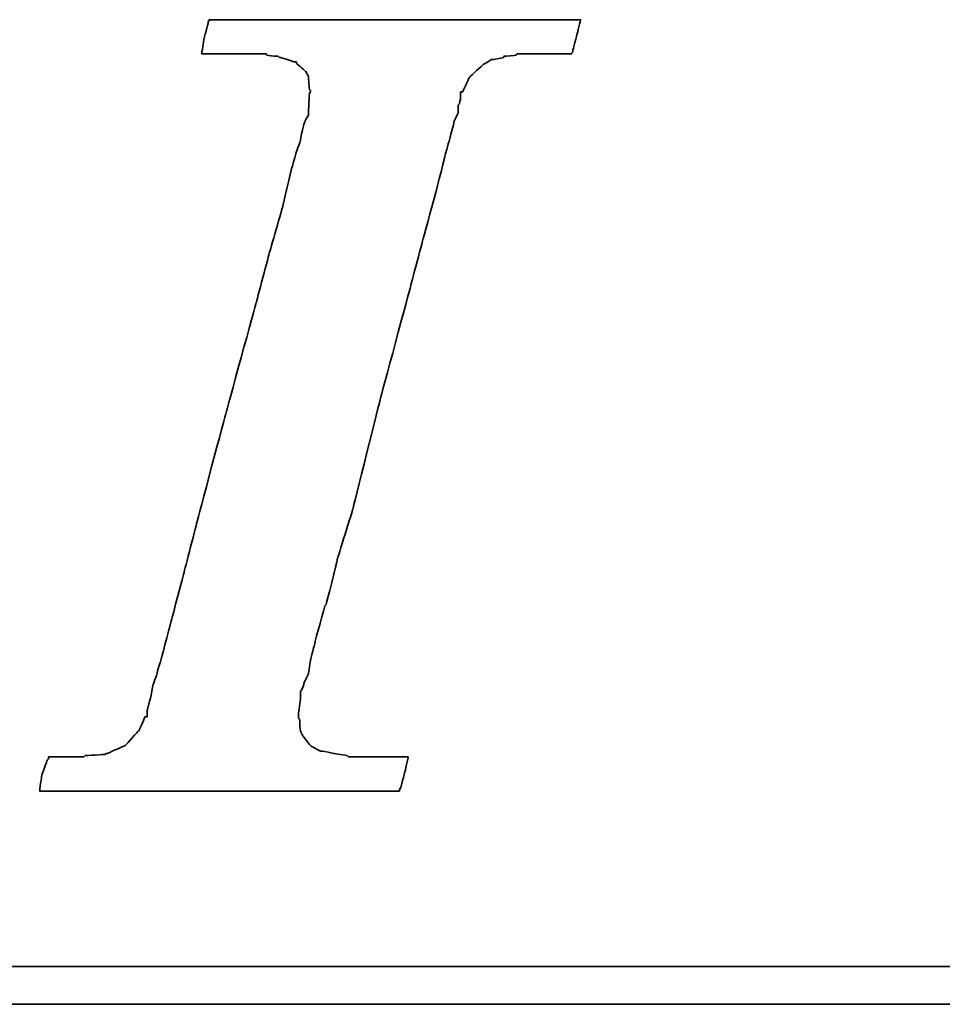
# Model space of a CAD drawing. Header units: millimetres. Extents: x 785 to 1082, y 409 to 508.
# Tile 33 of 54: x 1020.04 to 1022.41, y 442.86 to 445.39. Entities that reach past the tile are written whole.
import ezdxf

# ---------------------------------------------------------------- set-up
doc = ezdxf.new("R2010")
doc.units = ezdxf.units.MM
doc.header["$LTSCALE"] = 0.15
doc.layers.add('DIM', color=4, linetype='CONTINUOUS')
doc.layers.add('layer 1', color=7, linetype='CONTINUOUS')

# ---------------------------------------------------------------- blocks, each defined once
blk = doc.blocks.new('TBI MOTION logo(完整正式版)')
at = {"layer": 'layer 1', "color": 22, "lineweight": 35}
for points, knots in [([(-40.59125, -7.94375), (-40.59125, -7.94375), (-40.97375, -7.94375), (-40.97375, -7.94375), (-40.97375, -7.94375), (-40.97375, -7.94375), (-41.38125, -7.94375), (-41.38125, -7.94375), (-41.38125, -7.94375), (-41.38125, -7.94375), (-41.54875, -7.94375), (-41.54875, -7.94375), (-41.54875, -7.94375), (-41.54875, -7.94375), (-41.59875, -7.94375), (-41.59875, -7.94375), (-41.59875, -7.94375), (-41.59875, -7.94375), (-41.88375, -7.94375), (-41.88375, -7.94375), (-41.88375, -7.94375), (-41.88375, -7.94375), (-41.90875, -7.91875), (-41.90875, -7.91875), (-41.90875, -7.91875), (-41.90875, -7.91875), (-42.19875, -7.87125), (-42.19875, -7.87125), (-42.19875, -7.87125), (-42.19875, -7.87125), (-42.43875, -7.82375), (-42.43875, -7.82375), (-42.43875, -7.82375), (-42.43875, -7.82375), (-42.45875, -7.82375), (-42.45875, -7.82375), (-42.45875, -7.82375), (-42.45875, -7.82375), (-42.48625, -7.82375), (-42.48625, -7.82375), (-42.48625, -7.82375), (-42.48625, -7.82375), (-42.67625, -7.72375), (-42.67625, -7.72375), (-42.67625, -7.72375), (-42.67625, -7.72375), (-42.70125, -7.70375), (-42.70125, -7.70375), (-42.70125, -7.70375), (-42.70125, -7.70375), (-42.72375, -7.67875), (-42.72375, -7.67875), (-42.72375, -7.67875), (-42.72375, -7.67875), (-42.86875, -7.48875), (-42.86875, -7.48875), (-42.86875, -7.48875), (-42.86875, -7.48875), (-42.89375, -7.43875), (-42.89375, -7.43875), (-42.89375, -7.43875), (-42.89375, -7.43875), (-42.91875, -7.38875), (-42.91875, -7.38875), (-42.91875, -7.38875), (-42.91875, -7.38875), (-42.93875, -7.12875), (-42.93875, -7.12875), (-42.93875, -7.12875), (-42.93875, -7.12875), (-42.96375, -7.10375), (-42.96375, -7.10375), (-42.96375, -7.10375), (-42.96375, -7.10375), (-42.96375, -7.05375), (-42.96375, -7.05375), (-42.96375, -7.05375), (-42.96375, -7.05375), (-42.96375, -7.00875), (-42.96375, -7.00875), (-42.96375, -7.00875), (-42.96375, -7.00875), (-42.91875, -6.69625), (-42.91875, -6.69625), (-42.91875, -6.69625), (-42.91875, -6.69625), (-42.91875, -6.62375), (-42.91875, -6.62375), (-42.91875, -6.62375), (-42.91875, -6.62375), (-42.91875, -6.59625), (-42.91875, -6.59625), (-42.91875, -6.59625), (-42.91875, -6.59625), (-42.91875, -6.57375), (-42.91875, -6.57375), (-42.91875, -6.57375), (-42.91875, -6.57375), (-42.91875, -6.52875), (-42.91875, -6.52875), (-42.91875, -6.52875), (-42.91875, -6.52875), (-42.89375, -6.50375), (-42.89375, -6.50375), (-42.89375, -6.50375), (-42.89375, -6.50375), (-42.84375, -6.38375), (-42.84375, -6.38375), (-42.84375, -6.38375), (-42.84375, -6.38375), (-42.84375, -6.35875), (-42.84375, -6.35875), (-42.84375, -6.35875), (-42.84375, -6.35875), (-42.74625, -6.14375), (-42.74625, -6.14375), (-42.74625, -6.14375), (-42.74625, -6.14375), (-42.70125, -5.85375), (-42.70125, -5.85375), (-42.70125, -5.85375), (-42.70125, -5.85375), (-42.60375, -5.47125), (-42.60375, -5.47125), (-42.60375, -5.47125), (-42.60375, -5.47125), (-42.60375, -5.44875), (-42.60375, -5.44875), (-42.60375, -5.44875), (-42.60375, -5.44875), (-42.38875, -4.67875), (-42.38875, -4.67875), (-42.38875, -4.67875), (-42.38875, -4.67875), (-42.36375, -4.65375), (-42.36375, -4.65375), (-42.36375, -4.65375), (-42.36375, -4.65375), (-42.12375, -3.69625), (-42.12375, -3.69625), (-42.12375, -3.69625), (-42.12375, -3.69625), (-42.12375, -3.67374), (-42.12375, -3.67374), (-42.12375, -3.67374), (-42.12375, -3.67374), (-41.78875, -2.59374), (-41.78875, -2.59374), (-41.78875, -2.59374), (-41.78875, -2.59374), (-41.18875, -0.19375), (-41.18875, -0.19375), (-41.18875, -0.19375), (-41.18875, -0.19375), (-40.54375, 2.20624), (-40.54375, 2.20624), (-40.54375, 2.20624), (-40.54375, 2.20624), (-40.25375, 3.30875), (-40.25375, 3.30875), (-40.25375, 3.30875), (-40.25375, 3.30875), (-39.98875, 4.27125), (-39.98875, 4.27125), (-39.98875, 4.27125), (-39.98875, 4.27125), (-39.77375, 5.13125), (-39.77375, 5.13125), (-39.77375, 5.13125), (-39.77375, 5.13125), (-39.67875, 5.47125), (-39.67875, 5.47125), (-39.67875, 5.47125), (-39.67875, 5.47125), (-39.60375, 5.75625), (-39.60375, 5.75625), (-39.60375, 5.75625), (-39.60375, 5.75625), (-39.60375, 5.78125), (-39.60375, 5.78125), (-39.60375, 5.78125), (-39.60375, 5.78125), (-39.50875, 5.97125), (-39.50875, 5.97125), (-39.50875, 5.97125), (-39.50875, 5.97125), (-39.50875, 6.13875), (-39.50875, 6.13875), (-39.50875, 6.13875), (-39.50875, 6.13875), (-39.48625, 6.16625), (-39.48625, 6.16625), (-39.48625, 6.16625), (-39.48625, 6.16625), (-39.46125, 6.28625), (-39.46125, 6.28625), (-39.46125, 6.28625), (-39.46125, 6.28625), (-39.46125, 6.42625), (-39.46125, 6.42625), (-39.46125, 6.42625), (-39.46125, 6.42625), (-39.41375, 6.42625), (-39.41375, 6.42625), (-39.41375, 6.42625), (-39.41375, 6.42625), (-39.29375, 6.69125), (-39.29375, 6.69125), (-39.29375, 6.69125), (-39.29375, 6.69125), (-39.26875, 6.74125), (-39.26875, 6.74125), (-39.26875, 6.74125), (-39.26875, 6.74125), (-39.24375, 6.76625), (-39.24375, 6.76625), (-39.24375, 6.76625), (-39.24375, 6.76625), (-38.98375, 7.00624), (-38.98375, 7.00624), (-38.98375, 7.00624), (-38.98375, 7.00624), (-38.95625, 7.02624), (-38.95625, 7.02624), (-38.95625, 7.02624), (-38.95625, 7.02624), (-38.78875, 7.12624), (-38.78875, 7.12624), (-38.78875, 7.12624), (-38.78875, 7.12624), (-38.76375, 7.12624), (-38.76375, 7.12624), (-38.76375, 7.12624), (-38.76375, 7.12624), (-38.74375, 7.12624), (-38.74375, 7.12624), (-38.74375, 7.12624), (-38.74375, 7.12624), (-38.52875, 7.17125), (-38.52875, 7.17125), (-38.52875, 7.17125), (-38.52875, 7.17125), (-38.52875, 7.19624), (-38.52875, 7.19624), (-38.52875, 7.19624), (-38.52875, 7.19624), (-38.50375, 7.19624), (-38.50375, 7.19624), (-38.50375, 7.19624), (-38.50375, 7.19624), (-38.26125, 7.21875), (-38.26125, 7.21875), (-38.26125, 7.21875), (-38.26125, 7.21875), (-38.23875, 7.24624), (-38.23875, 7.24624), (-38.23875, 7.24624), (-38.23875, 7.24624), (-38.21625, 7.24624), (-38.21625, 7.24624), (-38.21625, 7.24624), (-38.21625, 7.24624), (-38.18875, 7.24624), (-38.18875, 7.24624), (-38.18875, 7.24624), (-38.18875, 7.24624), (-37.90375, 7.24624), (-37.90375, 7.24624), (-37.90375, 7.24624), (-37.90375, 7.24624), (-37.85375, 7.24624), (-37.85375, 7.24624), (-37.85375, 7.24624), (-37.85375, 7.24624), (-37.75875, 7.24624), (-37.75875, 7.24624), (-37.75875, 7.24624), (-37.75875, 7.24624), (-37.42375, 7.24624), (-37.42375, 7.24624), (-37.42375, 7.24624), (-37.42375, 7.24624), (-37.08875, 7.24624), (-37.08875, 7.24624), (-37.08875, 7.24624), (-37.08875, 7.24624), (-37.06375, 7.24624), (-37.06375, 7.24624), (-37.06375, 7.24624), (-37.06375, 7.24624), (-37.06375, 7.26624), (-37.06375, 7.26624), (-37.06375, 7.26624), (-37.06375, 7.26624), (-37.03875, 7.29125), (-37.03875, 7.29125), (-37.03875, 7.29125), (-37.03875, 7.29125), (-37.03875, 7.31625), (-37.03875, 7.31625), (-37.03875, 7.31625), (-37.03875, 7.31625), (-36.94125, 7.67625), (-36.94125, 7.67625), (-36.94125, 7.67625), (-36.94125, 7.67625), (-36.86875, 7.98625), (-36.86875, 7.98625), (-36.86875, 7.98625), (-36.86875, 7.98625), (-36.98875, 7.98625), (-36.98875, 7.98625), (-36.98875, 7.98625), (-36.98875, 7.98625), (-37.42375, 7.98625), (-37.42375, 7.98625), (-37.42375, 7.98625), (-37.42375, 7.98625), (-37.94875, 7.98625), (-37.94875, 7.98625), (-37.94875, 7.98625), (-37.94875, 7.98625), (-38.57375, 7.98625), (-38.57375, 7.98625), (-38.57375, 7.98625), (-38.57375, 7.98625), (-39.29375, 7.98625), (-39.29375, 7.98625), (-39.29375, 7.98625), (-39.29375, 7.98625), (-40.82875, 7.98625), (-40.82875, 7.98625), (-40.82875, 7.98625), (-40.82875, 7.98625), (-42.36375, 7.98625), (-42.36375, 7.98625), (-42.36375, 7.98625), (-42.36375, 7.98625), (-43.08375, 7.98625), (-43.08375, 7.98625), (-43.08375, 7.98625), (-43.08375, 7.98625), (-43.70875, 7.98625), (-43.70875, 7.98625), (-43.70875, 7.98625), (-43.70875, 7.98625), (-44.23375, 7.98625), (-44.23375, 7.98625), (-44.23375, 7.98625), (-44.23375, 7.98625), (-44.66875, 7.98625), (-44.66875, 7.98625), (-44.66875, 7.98625), (-44.66875, 7.98625), (-44.88375, 7.98625), (-44.88375, 7.98625), (-44.88375, 7.98625), (-44.88375, 7.98625), (-44.90875, 7.94125), (-44.90875, 7.94125), (-44.90875, 7.94125), (-44.90875, 7.94125), (-44.90875, 7.91625), (-44.90875, 7.91625), (-44.90875, 7.91625), (-44.90875, 7.91625), (-45.00375, 7.55625), (-45.00375, 7.55625), (-45.00375, 7.55625), (-45.00375, 7.55625), (-45.05375, 7.24624), (-45.05375, 7.24624), (-45.05375, 7.24624), (-45.05375, 7.24624), (-44.61875, 7.24624), (-44.61875, 7.24624), (-44.61875, 7.24624), (-44.61875, 7.24624), (-44.11375, 7.24624), (-44.11375, 7.24624), (-44.11375, 7.24624), (-44.11375, 7.24624), (-43.99375, 7.24624), (-43.99375, 7.24624), (-43.99375, 7.24624), (-43.99375, 7.24624), (-43.94625, 7.24624), (-43.94625, 7.24624), (-43.94625, 7.24624), (-43.94625, 7.24624), (-43.92374, 7.24624), (-43.92374, 7.24624), (-43.92374, 7.24624), (-43.92374, 7.24624), (-43.65875, 7.24624), (-43.65875, 7.24624), (-43.65875, 7.24624), (-43.65875, 7.24624), (-43.63875, 7.21875), (-43.63875, 7.21875), (-43.63875, 7.21875), (-43.63875, 7.21875), (-43.46875, 7.19624), (-43.46875, 7.19624), (-43.46875, 7.19624), (-43.46875, 7.19624), (-43.39875, 7.19624), (-43.39875, 7.19624), (-43.39875, 7.19624), (-43.39875, 7.19624), (-43.37125, 7.17125), (-43.37125, 7.17125), (-43.37125, 7.17125), (-43.37125, 7.17125), (-43.34875, 7.17125), (-43.34875, 7.17125), (-43.34875, 7.17125), (-43.34875, 7.17125), (-43.20375, 7.12624), (-43.20375, 7.12624), (-43.20375, 7.12624), (-43.20375, 7.12624), (-43.05875, 7.07624), (-43.05875, 7.07624), (-43.05875, 7.07624), (-43.05875, 7.07624), (-43.01375, 7.07624), (-43.01375, 7.07624), (-43.01375, 7.07624), (-43.01375, 7.07624), (-42.98875, 7.02624), (-42.98875, 7.02624), (-42.98875, 7.02624), (-42.98875, 7.02624), (-42.79875, 6.86125), (-42.79875, 6.86125), (-42.79875, 6.86125), (-42.79875, 6.86125), (-42.77375, 6.81125), (-42.77375, 6.81125), (-42.77375, 6.81125), (-42.77375, 6.81125), (-42.74625, 6.76625), (-42.74625, 6.76625), (-42.74625, 6.76625), (-42.74625, 6.76625), (-42.72375, 6.47625), (-42.72375, 6.47625), (-42.72375, 6.47625), (-42.72375, 6.47625), (-42.70125, 6.45124), (-42.70125, 6.45124), (-42.70125, 6.45124), (-42.70125, 6.45124), (-42.70125, 6.42625), (-42.70125, 6.42625), (-42.70125, 6.42625), (-42.70125, 6.42625), (-42.72375, 6.40625), (-42.72375, 6.40625), (-42.72375, 6.40625), (-42.72375, 6.40625), (-42.74625, 5.97125), (-42.74625, 5.97125), (-42.74625, 5.97125), (-42.74625, 5.97125), (-42.74625, 5.94625), (-42.74625, 5.94625), (-42.74625, 5.94625), (-42.74625, 5.94625), (-42.74625, 5.92625), (-42.74625, 5.92625), (-42.74625, 5.92625), (-42.74625, 5.92625), (-42.77375, 5.87625), (-42.77375, 5.87625), (-42.77375, 5.87625), (-42.77375, 5.87625), (-42.81875, 5.80625), (-42.81875, 5.80625), (-42.81875, 5.80625), (-42.81875, 5.80625), (-42.86875, 5.63625), (-42.86875, 5.63625), (-42.86875, 5.63625), (-42.86875, 5.63625), (-42.91875, 5.39625), (-42.91875, 5.39625), (-42.91875, 5.39625), (-42.91875, 5.39625), (-42.91875, 5.37124), (-42.91875, 5.37124), (-42.91875, 5.37124), (-42.91875, 5.37124), (-43.01375, 5.10874), (-43.01375, 5.10874), (-43.01375, 5.10874), (-43.01375, 5.10874), (-43.10875, 4.77124), (-43.10875, 4.77124), (-43.10875, 4.77124), (-43.10875, 4.77124), (-43.29875, 3.95625), (-43.29875, 3.95625), (-43.29875, 3.95625), (-43.29875, 3.95625), (-43.58875, 2.95125), (-43.58875, 2.95125), (-43.58875, 2.95125), (-43.58875, 2.95125), (-43.87375, 1.87125), (-43.87375, 1.87125), (-43.87375, 1.87125), (-43.87375, 1.87125), (-44.52625, -0.50374), (-44.52625, -0.50374), (-44.52625, -0.50374), (-44.52625, -0.50374), (-45.14875, -2.85375), (-45.14875, -2.85375), (-45.14875, -2.85375), (-45.14875, -2.85375), (-45.43375, -3.95875), (-45.43375, -3.95875), (-45.43375, -3.95875), (-45.43375, -3.95875), (-45.69875, -4.96875), (-45.69875, -4.96875), (-45.69875, -4.96875), (-45.69875, -4.96875), (-45.91375, -5.78375), (-45.91375, -5.78375), (-45.91375, -5.78375), (-45.91375, -5.78375), (-46.01375, -6.11875), (-46.01375, -6.11875), (-46.01375, -6.11875), (-46.01375, -6.11875), (-46.01375, -6.14375), (-46.01375, -6.14375), (-46.01375, -6.14375), (-46.01375, -6.14375), (-46.10875, -6.40875), (-46.10875, -6.40875), (-46.10875, -6.40875), (-46.10875, -6.40875), (-46.15375, -6.64875), (-46.15375, -6.64875), (-46.15375, -6.64875), (-46.15375, -6.64875), (-46.20375, -6.83875), (-46.20375, -6.83875), (-46.20375, -6.83875), (-46.20375, -6.83875), (-46.22875, -6.93375), (-46.22875, -6.93375), (-46.22875, -6.93375), (-46.22875, -6.93375), (-46.22875, -7.07875), (-46.22875, -7.07875), (-46.22875, -7.07875), (-46.22875, -7.07875), (-46.27375, -7.07875), (-46.27375, -7.07875), (-46.27375, -7.07875), (-46.27375, -7.07875), (-46.39375, -7.34375), (-46.39375, -7.34375), (-46.39375, -7.34375), (-46.39375, -7.34375), (-46.39375, -7.36875), (-46.39375, -7.36875), (-46.39375, -7.36875), (-46.39375, -7.36875), (-46.42125, -7.38875), (-46.42125, -7.38875), (-46.42125, -7.38875), (-46.42125, -7.38875), (-46.68375, -7.67875), (-46.68375, -7.67875), (-46.68375, -7.67875), (-46.68375, -7.67875), (-46.70875, -7.70375), (-46.70875, -7.70375), (-46.70875, -7.70375), (-46.70875, -7.70375), (-46.75375, -7.72375), (-46.75375, -7.72375), (-46.75375, -7.72375), (-46.75375, -7.72375), (-47.08875, -7.87125), (-47.08875, -7.87125), (-47.08875, -7.87125), (-47.08875, -7.87125), (-47.11625, -7.87125), (-47.11625, -7.87125), (-47.11625, -7.87125), (-47.11625, -7.87125), (-47.13875, -7.89375), (-47.13875, -7.89375), (-47.13875, -7.89375), (-47.13875, -7.89375), (-47.56875, -7.91875), (-47.56875, -7.91875), (-47.56875, -7.91875), (-47.56875, -7.91875), (-47.59625, -7.94375), (-47.59625, -7.94375), (-47.59625, -7.94375), (-47.59625, -7.94375), (-47.64375, -7.94375), (-47.64375, -7.94375), (-47.64375, -7.94375), (-47.64375, -7.94375), (-47.73625, -7.94375), (-47.73625, -7.94375), (-47.73625, -7.94375), (-47.73625, -7.94375), (-48.07375, -7.94375), (-48.07375, -7.94375), (-48.07375, -7.94375), (-48.07375, -7.94375), (-48.36125, -7.94375), (-48.36125, -7.94375), (-48.36125, -7.94375), (-48.36125, -7.94375), (-48.36125, -7.96625), (-48.36125, -7.96625), (-48.36125, -7.96625), (-48.36125, -7.96625), (-48.36125, -7.99125), (-48.36125, -7.99125), (-48.36125, -7.99125), (-48.36125, -7.99125), (-48.38875, -8.01375), (-48.38875, -8.01375), (-48.38875, -8.01375), (-48.38875, -8.01375), (-48.50875, -8.34875), (-48.50875, -8.34875), (-48.50875, -8.34875), (-48.50875, -8.34875), (-48.55375, -8.68625), (-48.55375, -8.68625), (-48.55375, -8.68625), (-48.55375, -8.68625), (-48.45875, -8.68625), (-48.45875, -8.68625), (-48.45875, -8.68625), (-48.45875, -8.68625), (-48.07375, -8.68625), (-48.07375, -8.68625), (-48.07375, -8.68625), (-48.07375, -8.68625), (-47.52375, -8.68625), (-47.52375, -8.68625), (-47.52375, -8.68625), (-47.52375, -8.68625), (-46.92375, -8.68625), (-46.92375, -8.68625), (-46.92375, -8.68625), (-46.92375, -8.68625), (-46.25375, -8.68625), (-46.25375, -8.68625), (-46.25375, -8.68625), (-46.25375, -8.68625), (-46.20375, -8.68625), (-46.20375, -8.68625), (-46.20375, -8.68625), (-46.20375, -8.68625), (-44.71375, -8.68625), (-44.71375, -8.68625), (-44.71375, -8.68625), (-44.71375, -8.68625), (-43.22875, -8.68625), (-43.22875, -8.68625), (-43.22875, -8.68625), (-43.22875, -8.68625), (-42.55875, -8.68625), (-42.55875, -8.68625), (-42.55875, -8.68625), (-42.55875, -8.68625), (-42.50875, -8.68625), (-42.50875, -8.68625), (-42.50875, -8.68625), (-42.50875, -8.68625), (-41.93375, -8.68625), (-41.93375, -8.68625), (-41.93375, -8.68625), (-41.93375, -8.68625), (-41.38125, -8.68625), (-41.38125, -8.68625), (-41.38125, -8.68625), (-41.38125, -8.68625), (-40.97375, -8.68625), (-40.97375, -8.68625), (-40.97375, -8.68625), (-40.97375, -8.68625), (-40.78125, -8.68625), (-40.78125, -8.68625), (-40.78125, -8.68625), (-40.78125, -8.68625), (-40.78125, -8.63875), (-40.78125, -8.63875), (-40.78125, -8.63875), (-40.78125, -8.63875), (-40.75875, -8.63875), (-40.75875, -8.63875), (-40.75875, -8.63875), (-40.75875, -8.63875), (-40.66375, -8.27875), (-40.66375, -8.27875), (-40.66375, -8.27875), (-40.66375, -8.27875), (-40.59125, -7.94375), (-40.59125, -7.94375)], [0, 0, 0, 0, 0.00558659, 0.00558659, 0.00558659, 0.0055866, 0.01117318, 0.01117318, 0.01117318, 0.01117319, 0.01675978, 0.01675978, 0.01675978, 0.01675979, 0.02234637, 0.02234637, 0.02234637, 0.02234638, 0.02793296, 0.02793296, 0.02793296, 0.02793297, 0.03351955, 0.03351955, 0.03351955, 0.03351956, 0.03910615, 0.03910615, 0.03910615, 0.03910616, 0.04469274, 0.04469274, 0.04469274, 0.04469275, 0.05027933, 0.05027933, 0.05027933, 0.05027934, 0.05586592, 0.05586592, 0.05586592, 0.05586593, 0.06145251, 0.06145251, 0.06145251, 0.06145252, 0.06703911, 0.06703911, 0.06703911, 0.06703912, 0.0726257, 0.0726257, 0.0726257, 0.07262571, 0.07821229, 0.07821229, 0.07821229, 0.0782123, 0.08379888, 0.08379888, 0.08379888, 0.08379889, 0.08938547, 0.08938547, 0.08938547, 0.08938548, 0.09497207, 0.09497207, 0.09497207, 0.09497208, 0.10055866, 0.10055866, 0.10055866, 0.10055867, 0.10614525, 0.10614525, 0.10614525, 0.10614526, 0.11173184, 0.11173184, 0.11173184, 0.11173185, 0.11731844, 0.11731844, 0.11731844, 0.11731845, 0.12290503, 0.12290503, 0.12290503, 0.12290504, 0.12849162, 0.12849162, 0.12849162, 0.12849163, 0.13407821, 0.13407821, 0.13407821, 0.13407822, 0.1396648, 0.1396648, 0.1396648, 0.13966481, 0.1452514, 0.1452514, 0.1452514, 0.14525141, 0.15083799, 0.15083799, 0.15083799, 0.150838, 0.15642458, 0.15642458, 0.15642458, 0.15642459, 0.16201117, 0.16201117, 0.16201117, 0.16201118, 0.16759777, 0.16759777, 0.16759777, 0.16759778, 0.17318436, 0.17318436, 0.17318436, 0.17318437, 0.17877095, 0.17877095, 0.17877095, 0.17877096, 0.18435754, 0.18435754, 0.18435754, 0.18435755, 0.18994413, 0.18994413, 0.18994413, 0.18994414, 0.19553073, 0.19553073, 0.19553073, 0.19553074, 0.20111732, 0.20111732, 0.20111732, 0.20111733, 0.20670391, 0.20670391, 0.20670391, 0.20670392, 0.2122905, 0.2122905, 0.2122905, 0.21229051, 0.21787709, 0.21787709, 0.21787709, 0.2178771, 0.22346369, 0.22346369, 0.22346369, 0.2234637, 0.22905028, 0.22905028, 0.22905028, 0.22905029, 0.23463687, 0.23463687, 0.23463687, 0.23463688, 0.24022346, 0.24022346, 0.24022346, 0.24022347, 0.24581006, 0.24581006, 0.24581006, 0.24581007, 0.25139665, 0.25139665, 0.25139665, 0.25139666, 0.25698324, 0.25698324, 0.25698324, 0.25698325, 0.26256983, 0.26256983, 0.26256983, 0.26256984, 0.26815642, 0.26815642, 0.26815642, 0.26815643, 0.27374302, 0.27374302, 0.27374302, 0.27374303, 0.27932961, 0.27932961, 0.27932961, 0.27932962, 0.2849162, 0.2849162, 0.2849162, 0.28491621, 0.29050279, 0.29050279, 0.29050279, 0.2905028, 0.29608939, 0.29608939, 0.29608939, 0.2960894, 0.30167598, 0.30167598, 0.30167598, 0.30167599, 0.30726257, 0.30726257, 0.30726257, 0.30726258, 0.31284916, 0.31284916, 0.31284916, 0.31284917, 0.31843575, 0.31843575, 0.31843575, 0.31843576, 0.32402235, 0.32402235, 0.32402235, 0.32402236, 0.32960894, 0.32960894, 0.32960894, 0.32960895, 0.33519553, 0.33519553, 0.33519553, 0.33519554, 0.34078212, 0.34078212, 0.34078212, 0.34078213, 0.34636872, 0.34636872, 0.34636872, 0.34636873, 0.35195531, 0.35195531, 0.35195531, 0.35195532, 0.3575419, 0.3575419, 0.3575419, 0.35754191, 0.36312849, 0.36312849, 0.36312849, 0.3631285, 0.36871508, 0.36871508, 0.36871508, 0.36871509, 0.37430168, 0.37430168, 0.37430168, 0.37430169, 0.37988827, 0.37988827, 0.37988827, 0.37988828, 0.38547486, 0.38547486, 0.38547486, 0.38547487, 0.39106145, 0.39106145, 0.39106145, 0.39106146, 0.39664804, 0.39664804, 0.39664804, 0.39664805, 0.40223464, 0.40223464, 0.40223464, 0.40223465, 0.40782123, 0.40782123, 0.40782123, 0.40782124, 0.41340782, 0.41340782, 0.41340782, 0.41340783, 0.41899441, 0.41899441, 0.41899441, 0.41899442, 0.42458101, 0.42458101, 0.42458101, 0.42458102, 0.4301676, 0.4301676, 0.4301676, 0.43016761, 0.43575419, 0.43575419, 0.43575419, 0.4357542, 0.44134078, 0.44134078, 0.44134078, 0.44134079, 0.44692737, 0.44692737, 0.44692737, 0.44692738, 0.45251397, 0.45251397, 0.45251397, 0.45251398, 0.45810056, 0.45810056, 0.45810056, 0.45810057, 0.46368715, 0.46368715, 0.46368715, 0.46368716, 0.46927374, 0.46927374, 0.46927374, 0.46927375, 0.47486034, 0.47486034, 0.47486034, 0.47486035, 0.48044693, 0.48044693, 0.48044693, 0.48044694, 0.48603352, 0.48603352, 0.48603352, 0.48603353, 0.49162011, 0.49162011, 0.49162011, 0.49162012, 0.4972067, 0.4972067, 0.4972067, 0.49720671, 0.5027933, 0.5027933, 0.5027933, 0.50279331, 0.50837989, 0.50837989, 0.50837989, 0.5083799, 0.51396648, 0.51396648, 0.51396648, 0.51396649, 0.51955307, 0.51955307, 0.51955307, 0.51955308, 0.52513966, 0.52513966, 0.52513966, 0.52513967, 0.53072626, 0.53072626, 0.53072626, 0.53072627, 0.53631285, 0.53631285, 0.53631285, 0.53631286, 0.54189944, 0.54189944, 0.54189944, 0.54189945, 0.54748603, 0.54748603, 0.54748603, 0.54748604, 0.55307263, 0.55307263, 0.55307263, 0.55307264, 0.55865922, 0.55865922, 0.55865922, 0.55865923, 0.56424581, 0.56424581, 0.56424581, 0.56424582, 0.5698324, 0.5698324, 0.5698324, 0.56983241, 0.57541899, 0.57541899, 0.57541899, 0.575419, 0.58100559, 0.58100559, 0.58100559, 0.5810056, 0.58659218, 0.58659218, 0.58659218, 0.58659219, 0.59217877, 0.59217877, 0.59217877, 0.59217878, 0.59776536, 0.59776536, 0.59776536, 0.59776537, 0.60335196, 0.60335196, 0.60335196, 0.60335197, 0.60893855, 0.60893855, 0.60893855, 0.60893856, 0.61452514, 0.61452514, 0.61452514, 0.61452515, 0.62011173, 0.62011173, 0.62011173, 0.62011174, 0.62569832, 0.62569832, 0.62569832, 0.62569833, 0.63128492, 0.63128492, 0.63128492, 0.63128493, 0.63687151, 0.63687151, 0.63687151, 0.63687152, 0.6424581, 0.6424581, 0.6424581, 0.64245811, 0.64804469, 0.64804469, 0.64804469, 0.6480447, 0.65363128, 0.65363128, 0.65363128, 0.65363129, 0.65921788, 0.65921788, 0.65921788, 0.65921789, 0.66480447, 0.66480447, 0.66480447, 0.66480448, 0.67039106, 0.67039106, 0.67039106, 0.67039107, 0.67597765, 0.67597765, 0.67597765, 0.67597766, 0.68156425, 0.68156425, 0.68156425, 0.68156426, 0.68715084, 0.68715084, 0.68715084, 0.68715085, 0.69273743, 0.69273743, 0.69273743, 0.69273744, 0.69832402, 0.69832402, 0.69832402, 0.69832403, 0.70391061, 0.70391061, 0.70391061, 0.70391062, 0.70949721, 0.70949721, 0.70949721, 0.70949722, 0.7150838, 0.7150838, 0.7150838, 0.71508381, 0.72067039, 0.72067039, 0.72067039, 0.7206704, 0.72625698, 0.72625698, 0.72625698, 0.72625699, 0.73184358, 0.73184358, 0.73184358, 0.73184359, 0.73743017, 0.73743017, 0.73743017, 0.73743018, 0.74301676, 0.74301676, 0.74301676, 0.74301677, 0.74860335, 0.74860335, 0.74860335, 0.74860336, 0.75418994, 0.75418994, 0.75418994, 0.75418995, 0.75977654, 0.75977654, 0.75977654, 0.75977655, 0.76536313, 0.76536313, 0.76536313, 0.76536314, 0.77094972, 0.77094972, 0.77094972, 0.77094973, 0.77653631, 0.77653631, 0.77653631, 0.77653632, 0.78212291, 0.78212291, 0.78212291, 0.78212292, 0.7877095, 0.7877095, 0.7877095, 0.78770951, 0.79329609, 0.79329609, 0.79329609, 0.7932961, 0.79888268, 0.79888268, 0.79888268, 0.79888269, 0.80446927, 0.80446927, 0.80446927, 0.80446928, 0.81005587, 0.81005587, 0.81005587, 0.81005588, 0.81564246, 0.81564246, 0.81564246, 0.81564247, 0.82122905, 0.82122905, 0.82122905, 0.82122906, 0.82681564, 0.82681564, 0.82681564, 0.82681565, 0.83240223, 0.83240223, 0.83240223, 0.83240224, 0.83798883, 0.83798883, 0.83798883, 0.83798884, 0.84357542, 0.84357542, 0.84357542, 0.84357543, 0.84916201, 0.84916201, 0.84916201, 0.84916202, 0.8547486, 0.8547486, 0.8547486, 0.85474861, 0.8603352, 0.8603352, 0.8603352, 0.86033521, 0.86592179, 0.86592179, 0.86592179, 0.8659218, 0.87150838, 0.87150838, 0.87150838, 0.87150839, 0.87709497, 0.87709497, 0.87709497, 0.87709498, 0.88268156, 0.88268156, 0.88268156, 0.88268157, 0.88826816, 0.88826816, 0.88826816, 0.88826817, 0.89385475, 0.89385475, 0.89385475, 0.89385476, 0.89944134, 0.89944134, 0.89944134, 0.89944135, 0.90502793, 0.90502793, 0.90502793, 0.90502794, 0.91061453, 0.91061453, 0.91061453, 0.91061454, 0.91620112, 0.91620112, 0.91620112, 0.91620113, 0.92178771, 0.92178771, 0.92178771, 0.92178772, 0.9273743, 0.9273743, 0.9273743, 0.92737431, 0.93296089, 0.93296089, 0.93296089, 0.9329609, 0.93854749, 0.93854749, 0.93854749, 0.9385475, 0.94413408, 0.94413408, 0.94413408, 0.94413409, 0.94972067, 0.94972067, 0.94972067, 0.94972068, 0.95530726, 0.95530726, 0.95530726, 0.95530727, 0.96089385, 0.96089385, 0.96089385, 0.96089386, 0.96648045, 0.96648045, 0.96648045, 0.96648046, 0.97206704, 0.97206704, 0.97206704, 0.97206705, 0.97765363, 0.97765363, 0.97765363, 0.97765364, 0.98324022, 0.98324022, 0.98324022, 0.98324023, 0.98882682, 0.98882682, 0.98882682, 0.98882683, 0.99441341, 0.99441341, 0.99441341, 0.99441342, 1, 1, 1, 1]), ([(75.90875, -9.47875), (75.90875, -9.47875), (75.90875, -12.28625), (75.90875, -12.28625), (75.90875, -12.28625), (75.90875, -12.28625), (75.90875, -12.47875), (75.90875, -12.47875), (75.90875, -12.47875), (75.90875, -12.47875), (75.71625, -12.47875), (75.71625, -12.47875), (75.71625, -12.47875), (75.71625, -12.47875), (-88.32875, -12.47875), (-88.32875, -12.47875), (-88.32875, -12.47875), (-88.32875, -12.47875), (-88.32875, -13.29375), (-88.32875, -13.29375), (-88.32875, -13.29375), (-88.32875, -13.29375), (82.89125, -13.29375), (82.89125, -13.29375), (82.89125, -13.29375), (82.89125, -13.29375), (75.90875, -9.47875), (75.90875, -9.47875)], [0, 0, 0, 0, 0.14285714, 0.14285714, 0.14285714, 0.14285715, 0.28571429, 0.28571429, 0.28571429, 0.2857143, 0.42857143, 0.42857143, 0.42857143, 0.42857144, 0.57142857, 0.57142857, 0.57142857, 0.57142858, 0.71428571, 0.71428571, 0.71428571, 0.71428572, 0.85714286, 0.85714286, 0.85714286, 0.85714287, 1, 1, 1, 1])]:
    blk.add_open_spline(points, degree=3, knots=knots, dxfattribs=at)

msp = doc.modelspace()

# ---------------------------------------------------------------- block references
at = {"layer": 'DIM', "color": 7, "xscale": 0.1185822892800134, "yscale": 0.1185822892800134, "zscale": 0.1185822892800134}
msp.add_blockref('TBI MOTION logo(完整正式版)', (1025.8528, 444.4392), dxfattribs=at)

doc.saveas('drawing.dxf')
